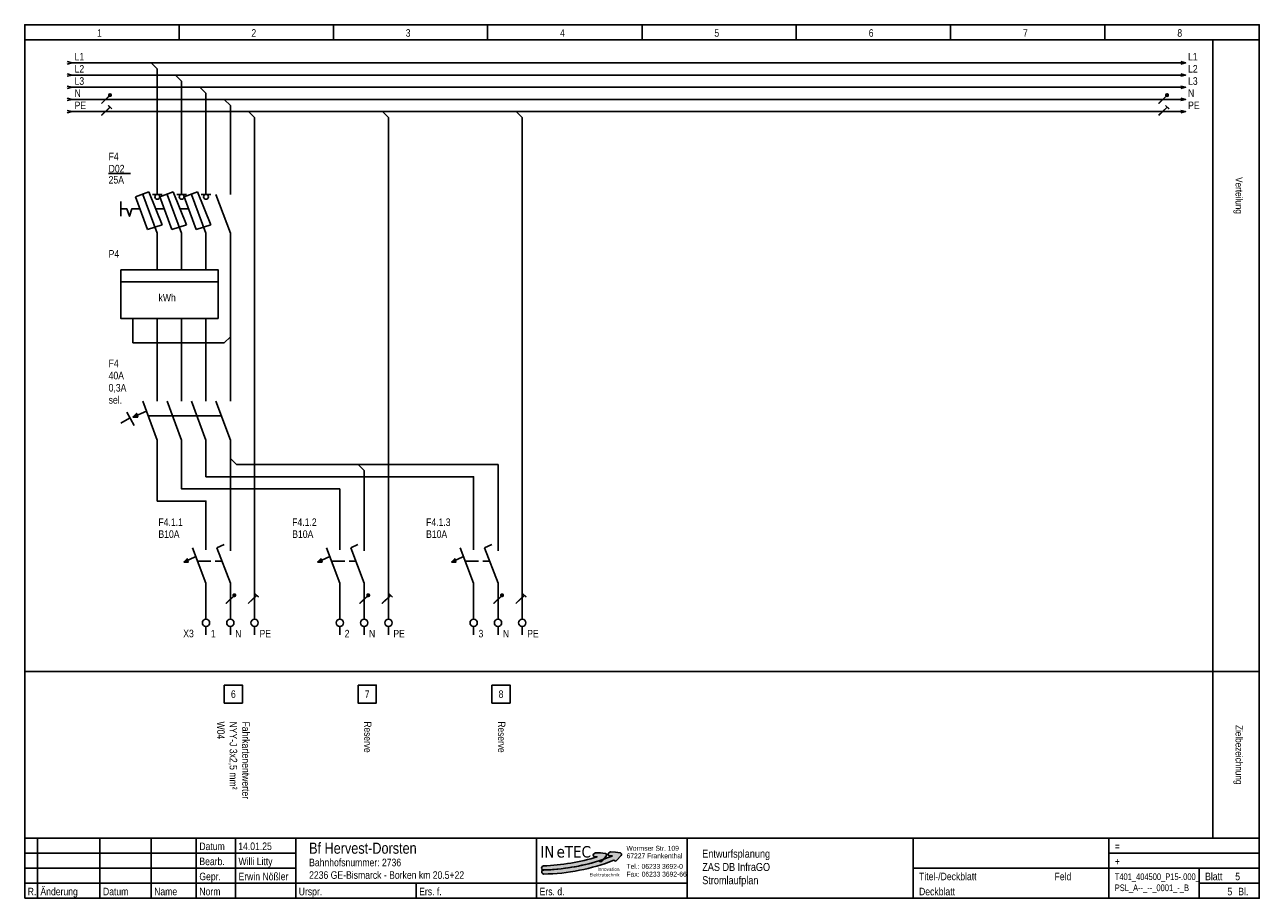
# Model space of a CAD drawing. Header units: millimetres. Extents: x 0 to 1597, y 0 to 198.
# Tile 5 of 5: x 1318 to 1597, y 0 to 198. Entities that reach past the tile are written whole.
import ezdxf
from ezdxf.enums import TextEntityAlignment as Align

# ---------------------------------------------------------------- set-up
doc = ezdxf.new("R2010")
doc.units = ezdxf.units.MM
doc.linetypes.add('Strich', pattern=[4, 3, -1])
for name, color, linetype in [('Elektro_neu', 7, 'Continuous'), ('Elektro_neu_Text', 7, 'Continuous'), ('EPLGRAFIC', 7, 'Continuous'), ('EPLPLOTFRAME', 7, 'Continuous'), ('LAYER-01', 7, 'Continuous')]:
    doc.layers.add(name, color=color, linetype=linetype)
doc.styles.add('AN', font='ARIALN.TTF')
doc.styles.add('Logo', font='tahoma.ttf')
doc.styles.add('Logo-fett', font='tahomabd.ttf')
doc.styles.add('WSCAD_ALLGTEXT', font='ARIALN.TTF')

# ---------------------------------------------------------------- blocks, each defined once
blk = doc.blocks.new('Logo Inetec')
for color, points in [(90, [(43.67, 12.55, 0.344615), (43.74, 13.78), (43.52, 14.09, 0.217244), (42.81, 14.52), (39.7, 14.86), (36.18, 14.99), (34.94, 14.24, 0.444088), (34.66, 12.78), (35.03, 12.29), (37.28, 12.18, -0.342215), (37.37, 12.1, -0.063568), (-0.16, 5.73, 0.983458), (-0.06, 2.84, 0.065458), (38.52, 9.23), (39.19, 8.78, 0.373877), (40.5, 8.96)]), (170, [(54.12, 12.99, 0.344615), (54.21, 14.22), (54, 14.53, 0.217244), (53.29, 14.97), (50.19, 15.35), (46.67, 15.53), (45.41, 14.78, 0.444088), (45.11, 13.33), (45.48, 12.84), (47.73, 12.7, -0.397051), (47.82, 12.6, -0.087945), (-0.06, 2.9, 0.983458), (0.01, 0, 0.089874), (48.96, 9.71), (49.6, 9.28, 0.373877), (50.9, 9.44)])]:
    blk.add_hatch(color=color).paths.add_polyline_path(points)
at = {"color": 90}
blk.add_lwpolyline([(37.38, 12.09, 0.397051), (37.28, 12.18), (35.03, 12.29), (34.66, 12.78, -0.444088), (34.94, 14.24), (36.18, 14.99), (39.7, 14.86), (42.81, 14.52, -0.217244), (43.52, 14.09), (43.74, 13.78, -0.344615), (43.67, 12.55), (40.5, 8.96, -0.373877), (39.19, 8.78), (38.52, 9.23, -0.065458), (-0.06, 2.84, -0.983458), (-0.16, 5.73, 0.063568), (37.37, 12.1)], format="xyb", dxfattribs=at)
at = {"color": 170}
blk.add_lwpolyline([(47.82, 12.6, -0.087945), (-0.06, 2.9, 0.983458), (0.01, 0, 0.089874), (48.96, 9.71), (49.6, 9.28, 0.373877), (50.9, 9.44), (54.12, 12.99, 0.344615), (54.21, 14.22), (54, 14.53, 0.217244), (53.29, 14.97), (50.19, 15.35), (46.67, 15.53), (45.41, 14.78, 0.444088), (45.11, 13.33), (45.48, 12.84), (47.73, 12.7, -0.397051)], format="xyb", close=True, dxfattribs=at)
at = {"style": 'Logo'}
for s, p in [('IN', (-2.42, 11.6)), ('TEC', (14.64, 11.6))]:
    blk.add_text(s, height=8, dxfattribs=at).set_placement(p)
at = {"color": 20, "style": 'Logo'}
blk.add_text('e', height=8, dxfattribs=at).set_placement((8.93, 11.6))
at = {"lineweight": 0, "style": 'AN', "width": 1.1}
for s, p in [('Wormser Str. 109', (57.77, 16.36)), ('67227 Frankenthal', (57.9, 11.09)), ('Tel.:', (57.84, 3.71)), ('Fax:', (57.79, -1.72)), ('06233 3692-0', (68.34, 3.71)), ('06233 3692-66', (68.42, -1.72))]:
    blk.add_text(s, height=3.4, dxfattribs=at).set_placement(p)
at = {"style": 'Logo-fett'}
for s, p in [('Elektrotechnik', (52.94, -1.64)), ('Elektrotechnik', (52.94, -1.64)), ('Innovation', (52.94, 2.27)), ('Innovation', (52.94, 2.27))]:
    blk.add_text(s, height=2.36, dxfattribs=at).set_placement(p, align=Align.RIGHT)

msp = doc.modelspace()

# ---------------------------------------------------------------- linework, layer by layer
at = {"color": 0}
for p, q in [((1586.85, 194.27), (1586.85, 13.63)), ((1317.88, 51.33), (1597.35, 51.33))]:
    msp.add_line(p, q, dxfattribs=at)
at = {"layer": 'Elektro_neu'}
for p, q in [((1358.92, 79.33), (1358.92, 81.35)), ((1364.43, 79.33), (1364.43, 81.35)), ((1389.21, 79.33), (1389.21, 81.35)), ((1419.51, 79.33), (1419.51, 81.35)), ((1425.02, 79.33), (1425.02, 81.35)), ((1355.9, 79.33), (1358.92, 71.28)), ((1361.4, 79.33), (1363.01, 80.09)), ((1361.4, 79.33), (1364.43, 71.28)), ((1386.19, 79.33), (1389.21, 71.28)), ((1391.7, 79.33), (1393.3, 80.09)), ((1391.7, 79.33), (1394.72, 71.28)), ((1416.49, 79.33), (1419.51, 71.28)), ((1422, 79.33), (1423.6, 80.09)), ((1422, 79.33), (1425.02, 71.28)), ((1353.88, 76.06), (1356.65, 77.32)), ((1384.18, 76.06), (1386.95, 77.32)), ((1414.47, 76.06), (1417.24, 77.32))]:
    msp.add_line(p, q, dxfattribs=at)
at = {"layer": 'Elektro_neu', "linetype": 'Strich'}
for p, q in [((1357.03, 76.31), (1362.54, 76.31)), ((1387.32, 76.31), (1392.83, 76.31)), ((1417.62, 76.31), (1423.13, 76.31))]:
    msp.add_line(p, q, dxfattribs=at)
at = {"layer": 'Elektro_neu', "linetype": 'ByBlock', "ltscale": 5}
for points in [[(1327.52, 189.31), (1328.62, 189.03), (1327.52, 188.76)], [(1346.52, 189.03), (1328.62, 189.03)], [(1347.9, 187.66), (1346.52, 189.03), (1347.9, 189.03), (1349.28, 189.03)], [(1347.9, 187.66), (1347.9, 161.49)], [(1580.67, 189.03), (1349.28, 189.03)], [(1579.56, 189.31), (1580.67, 189.03), (1579.56, 188.76)], [(1327.52, 186.55), (1328.62, 186.28), (1327.52, 186)], [(1352.03, 186.28), (1328.62, 186.28)], [(1353.41, 184.9), (1352.03, 186.28), (1353.41, 186.28), (1354.79, 186.28)], [(1353.41, 184.9), (1353.41, 161.49)], [(1580.67, 186.28), (1354.79, 186.28)], [(1579.56, 186.55), (1580.67, 186.28), (1579.56, 186)], [(1327.52, 183.8), (1328.62, 183.52), (1327.52, 183.25)], [(1357.54, 183.52), (1328.62, 183.52)], [(1358.92, 182.15), (1357.54, 183.52), (1358.92, 183.52), (1360.29, 183.52)], [(1358.92, 182.15), (1358.92, 161.49)], [(1580.67, 183.52), (1360.29, 183.52)], [(1579.56, 183.8), (1580.67, 183.52), (1579.56, 183.25)], [(1327.52, 181.05), (1328.62, 180.77), (1327.52, 180.5)], [(1363.05, 180.77), (1328.62, 180.77)], [(1364.43, 179.39), (1363.05, 180.77), (1364.43, 180.77), (1365.8, 180.77)], [(1364.43, 179.39), (1364.43, 159.24)], [(1580.67, 180.77), (1365.8, 180.77)], [(1579.56, 181.05), (1580.67, 180.77), (1579.56, 180.5)], [(1327.52, 178.29), (1328.62, 178.02), (1327.52, 177.74)], [(1368.56, 178.02), (1328.62, 178.02)], [(1369.93, 176.64), (1368.56, 178.02), (1369.93, 178.02), (1371.31, 178.02)], [(1369.93, 176.64), (1369.93, 65.1)], [(1398.85, 178.02), (1371.31, 178.02)], [(1400.23, 176.64), (1398.85, 178.02), (1400.23, 178.02), (1401.61, 178.02)], [(1400.23, 176.64), (1400.23, 65.1)], [(1429.15, 178.02), (1401.61, 178.02)], [(1430.52, 176.64), (1429.15, 178.02), (1430.52, 178.02), (1431.9, 178.02)], [(1430.52, 176.64), (1430.52, 65.1)], [(1580.67, 178.02), (1431.9, 178.02)], [(1579.56, 178.29), (1580.67, 178.02), (1579.56, 177.74)], [(1336.88, 163.97), (1341.84, 163.97)], [(1342.94, 158.74), (1345.97, 159.84)], [(1349, 152.4), (1345.97, 159.84)], [(1347.9, 159.29), (1347.9, 161.49)], [(1348.45, 158.74), (1351.48, 159.84)], [(1354.51, 152.4), (1351.48, 159.84)], [(1353.41, 159.29), (1353.41, 161.49)], [(1353.96, 158.74), (1356.99, 159.84)], [(1360.02, 152.4), (1356.99, 159.84)], [(1358.92, 159.29), (1358.92, 161.49)], [(1339.64, 157.64), (1339.64, 154.33)], [(1345.7, 151.3), (1342.94, 158.74)], [(1344.6, 159.29), (1347.9, 150.48)], [(1349, 159.29), (1346.8, 159.29)], [(1351.21, 151.3), (1348.45, 158.74)], [(1350.1, 159.29), (1353.41, 150.48)], [(1354.51, 159.29), (1352.31, 159.29)], [(1356.71, 151.3), (1353.96, 158.74)], [(1355.61, 159.29), (1358.92, 150.48)], [(1360.02, 159.29), (1357.82, 159.29)], [(1361.12, 159.29), (1364.43, 150.48)], [(1339.64, 155.98), (1341.02, 155.98), (1341.57, 154.33), (1342.12, 155.98), (1343.77, 155.98)], [(1347.63, 155.98), (1349.55, 155.98)], [(1353.13, 155.98), (1355.06, 155.98)], [(1345.7, 151.3), (1349, 152.4)], [(1351.21, 151.3), (1354.51, 152.4)], [(1356.71, 151.3), (1360.02, 152.4)], [(1347.9, 150.48), (1347.9, 142.21)], [(1353.41, 150.48), (1353.41, 142.21)], [(1358.92, 150.48), (1358.92, 142.21)], [(1364.43, 150.48), (1364.43, 127.06)], [(1339.64, 142.21), (1361.67, 142.21), (1361.67, 131.2), (1339.64, 131.2), (1339.64, 142.21)], [(1339.64, 139.46), (1361.67, 139.46)], [(1342.39, 127.06), (1342.39, 131.2)], [(1347.9, 131.2), (1347.9, 114.67)], [(1353.41, 131.2), (1353.41, 114.67)], [(1358.92, 131.2), (1358.92, 114.67)], [(1342.39, 127.06), (1342.39, 125.69), (1343.77, 125.69)], [(1363.05, 125.69), (1364.43, 127.06), (1364.43, 124.31)], [(1343.77, 125.69), (1363.05, 125.69)], [(1364.43, 124.31), (1364.43, 114.67)], [(1347.9, 112.47), (1347.9, 114.67)], [(1353.41, 112.47), (1353.41, 114.67)], [(1358.92, 112.47), (1358.92, 114.67)], [(1364.43, 112.47), (1364.43, 114.67)], [(1344.6, 112.47), (1347.9, 103.65)], [(1350.1, 112.47), (1353.41, 103.65)], [(1355.61, 112.47), (1358.92, 103.65)], [(1361.12, 112.47), (1364.43, 103.65)], [(1341.02, 109.99), (1342.67, 106.96)], [(1342.39, 108.89), (1345.42, 110.26)], [(1342.39, 108.89), (1343.22, 109.71), (1343.49, 108.89), (1342.39, 108.89)], [(1345.97, 109.16), (1362.5, 109.16)], [(1341.57, 108.61), (1339.64, 107.51)], [(1347.9, 91.26), (1347.9, 103.65)], [(1353.41, 94.02), (1353.41, 103.65)], [(1358.92, 96.77), (1358.92, 103.65)], [(1364.43, 99.52), (1364.43, 103.65)], [(1364.43, 96.77), (1364.43, 99.52), (1365.8, 98.15)], [(1365.8, 98.15), (1393.34, 98.15)], [(1394.72, 96.77), (1393.34, 98.15), (1394.72, 98.15), (1396.1, 98.15)], [(1425.02, 78.59), (1425.02, 98.15), (1396.1, 98.15)], [(1358.92, 96.77), (1358.92, 95.39), (1360.29, 95.39)], [(1419.51, 78.87), (1419.51, 95.39), (1360.29, 95.39)], [(1364.43, 96.77), (1364.43, 78.59)], [(1394.72, 96.77), (1394.72, 78.59)], [(1353.41, 94.02), (1353.41, 92.64), (1354.79, 92.64)], [(1389.21, 78.87), (1389.21, 92.64), (1354.79, 92.64)], [(1347.9, 91.26), (1347.9, 89.88), (1349.28, 89.88)], [(1358.92, 78.87), (1358.92, 89.88), (1349.28, 89.88)], [(1358.92, 80.09), (1358.92, 82.29)], [(1389.21, 80.09), (1389.21, 82.29)], [(1419.51, 80.09), (1419.51, 82.29)], [(1358.92, 71.28), (1358.92, 65.1)], [(1364.43, 71.28), (1364.43, 65.1)], [(1364.43, 71.28), (1364.43, 65.1)], [(1389.21, 71.28), (1389.21, 65.1)], [(1394.72, 71.28), (1394.72, 65.1)], [(1419.51, 71.28), (1419.51, 65.1)], [(1425.02, 65.1), (1425.02, 71.28)], [(1425.02, 65.1), (1425.02, 71.28)], [(1358.92, 65.1), (1358.92, 63.17)], [(1364.43, 65.1), (1364.43, 63.17)], [(1369.93, 65.1), (1369.93, 63.17)], [(1389.21, 65.1), (1389.21, 63.17)], [(1394.72, 65.1), (1394.72, 63.17)], [(1400.23, 65.1), (1400.23, 63.17)], [(1419.51, 65.1), (1419.51, 63.17)], [(1425.02, 65.1), (1425.02, 63.17)], [(1430.52, 65.1), (1430.52, 63.17)], [(1358.92, 61.52), (1358.92, 59.59)], [(1364.43, 61.52), (1364.43, 59.59)], [(1369.93, 61.52), (1369.93, 59.59)], [(1389.21, 61.52), (1389.21, 59.59)], [(1394.72, 61.52), (1394.72, 59.59)], [(1400.23, 61.52), (1400.23, 59.59)], [(1419.51, 61.52), (1419.51, 59.59)], [(1425.02, 61.52), (1425.02, 59.59)], [(1430.52, 61.52), (1430.52, 59.59)]]:
    msp.add_lwpolyline(points, dxfattribs=at)
at = {"layer": 'Elektro_neu'}
for points in [[(1353.88, 76.06), (1354.64, 76.82), (1354.89, 76.06), (1353.88, 76.06)], [(1384.18, 76.06), (1384.93, 76.82), (1385.18, 76.06), (1384.18, 76.06)], [(1414.47, 76.06), (1415.23, 76.82), (1415.48, 76.06), (1414.47, 76.06)]]:
    msp.add_lwpolyline(points, dxfattribs=at)
at = {"layer": 'Elektro_neu', "linetype": 'ByBlock', "ltscale": 5}
for centre, radius in [((1347.9, 158.74), 0.551), ((1353.41, 158.74), 0.551), ((1358.92, 158.74), 0.551), ((1358.92, 62.34), 0.826), ((1364.43, 62.34), 0.826), ((1369.93, 62.34), 0.826), ((1389.21, 62.34), 0.826), ((1394.72, 62.34), 0.826), ((1400.23, 62.34), 0.826), ((1419.51, 62.34), 0.826), ((1425.02, 62.34), 0.826), ((1430.52, 62.34), 0.826)]:
    msp.add_circle(centre, radius, dxfattribs=at)
at = {"layer": 'Elektro_neu_Text'}
for points in [[(1363.07, 48.25), (1367.16, 48.25), (1367.16, 44.16), (1363.07, 44.16)], [(1393.36, 48.25), (1397.45, 48.25), (1397.45, 44.16), (1393.36, 44.16)], [(1423.66, 48.25), (1427.75, 48.25), (1427.75, 44.16), (1423.66, 44.16)]]:
    msp.add_lwpolyline(points, close=True, dxfattribs=at)
at = {"layer": 'EPLPLOTFRAME', "color": 3}
for p, q in [((1352.81, 197.67), (1352.81, 194.27)), ((1387.75, 197.67), (1387.75, 194.27)), ((1422.68, 197.67), (1422.68, 194.27)), ((1457.62, 197.67), (1457.62, 194.27)), ((1492.55, 194.27), (1492.55, 197.67)), ((1527.48, 194.27), (1527.48, 197.67)), ((1562.42, 194.27), (1562.42, 197.67)), ((1317.88, 194.27), (1597.35, 194.27)), ((1317.88, 13.63), (1597.35, 13.63)), ((1320.76, 0), (1320.76, 13.63)), ((1334.92, 0), (1334.92, 13.63)), ((1346.51, 0), (1346.51, 13.63)), ((1356.73, 0), (1356.73, 13.63)), ((1365.59, 0), (1365.59, 13.63)), ((1379.23, 0), (1379.23, 13.63)), ((1433.76, 0), (1433.76, 13.63)), ((1467.84, 0), (1467.84, 13.63)), ((1518.96, 0), (1518.96, 13.63)), ((1563.27, 13.63), (1563.27, 6.82)), ((1317.88, 10.22), (1379.23, 10.22)), ((1597.35, 10.22), (1563.27, 10.22)), ((1317.88, 6.82), (1379.23, 6.82)), ((1518.96, 6.82), (1597.35, 6.82)), ((1563.27, 0), (1563.27, 6.82)), ((1583.72, 0), (1583.72, 6.82)), ((1317.88, 3.41), (1467.84, 3.41)), ((1406.49, 0), (1406.49, 3.41)), ((1583.72, 3.41), (1597.35, 3.41))]:
    msp.add_line(p, q, dxfattribs=at)
msp.add_lwpolyline([(1317.88, 0), (1317.88, 197.67), (1597.35, 197.67), (1597.35, 0), (1317.88, 0)], close=True, dxfattribs=at)
at = {"layer": 'LAYER-01'}
for p, q in [((1337.18, 181.74), (1335.24, 179.88)), ((1337.23, 181.7), (1335.29, 179.84)), ((1576.47, 181.74), (1574.53, 179.88)), ((1576.52, 181.7), (1574.58, 179.84)), ((1337.18, 179.04), (1335.24, 177.19)), ((1337.23, 179.01), (1335.29, 177.15)), ((1336.79, 179.41), (1337.57, 178.67)), ((1336.84, 179.38), (1337.62, 178.63)), ((1576.47, 179.04), (1574.53, 177.19)), ((1576.52, 179.01), (1574.58, 177.15)), ((1576.08, 179.41), (1576.86, 178.67)), ((1576.13, 179.38), (1576.91, 178.63)), ((1365.35, 68.58), (1363.4, 66.72)), ((1365.4, 68.54), (1363.45, 66.69)), ((1370.38, 68.58), (1368.44, 66.72)), ((1370.43, 68.54), (1368.49, 66.69)), ((1369.99, 68.95), (1370.77, 68.21)), ((1370.04, 68.91), (1370.82, 68.17)), ((1395.64, 68.58), (1393.7, 66.72)), ((1395.69, 68.54), (1393.75, 66.69)), ((1400.68, 68.58), (1398.74, 66.72)), ((1400.73, 68.54), (1398.79, 66.69)), ((1400.29, 68.95), (1401.07, 68.21)), ((1400.34, 68.91), (1401.12, 68.17)), ((1425.94, 68.58), (1424, 66.72)), ((1425.99, 68.54), (1424.05, 66.69)), ((1430.98, 68.58), (1429.03, 66.72)), ((1431.03, 68.54), (1429.08, 66.69)), ((1430.59, 68.95), (1431.36, 68.21)), ((1430.64, 68.91), (1431.41, 68.17))]:
    msp.add_line(p, q, dxfattribs=at)
at = {"layer": 'LAYER-01', "const_width": 0.461}
for points in [[(1336.96, 181.78, 1), (1337.41, 181.69, 1)], [(1576.24, 181.78, 1), (1576.7, 181.69, 1)], [(1365.12, 68.62, 1), (1365.57, 68.54, 1)], [(1395.42, 68.62, 1), (1395.87, 68.54, 1)], [(1425.71, 68.62, 1), (1426.16, 68.54, 1)]]:
    msp.add_lwpolyline(points, format="xyb", close=True, dxfattribs=at)
at = {"layer": 'LAYER-01'}
for centre, start, end in [((1337.23, 181.7), 169.1227, 349.1227), ((1337.23, 181.7), 349.1227, 169.1227), ((1576.52, 181.7), 349.1227, 169.1227), ((1576.52, 181.7), 169.1227, 349.1227), ((1365.4, 68.54), 349.1227, 169.1227), ((1365.4, 68.54), 169.1227, 349.1227), ((1395.69, 68.54), 169.1227, 349.1227), ((1395.69, 68.54), 349.1227, 169.1227), ((1425.99, 68.54), 349.1227, 169.1227), ((1425.99, 68.54), 169.1227, 349.1227)]:
    msp.add_arc(centre, 0.23, start, end, dxfattribs=at)

# ---------------------------------------------------------------- block references
at = {"layer": 'EPLGRAFIC', "xscale": 0.3237763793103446, "yscale": 0.3237763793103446, "zscale": 0.3237763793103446}
msp.add_blockref('Logo Inetec', (1435.39, 5.47), dxfattribs=at)

# ---------------------------------------------------------------- texts
at = {"color": 7, "style": 'AN'}
for s, height, p in [('Verteilung', 1.615, (1591.97, 159.02)), ('Zielbezeichnung', 1.6154, (1591.97, 32.48))]:
    msp.add_text(s, height=height, rotation=270, dxfattribs=at).set_placement(p, align=Align.CENTER)
at = {"style": 'WSCAD_ALLGTEXT'}
for p in [(1394.72, 40.01), (1425.02, 40.01)]:
    msp.add_text('Reserve', height=1.652, rotation=270, dxfattribs=at).set_placement(p)
at = {"layer": 'Elektro_neu', "linetype": 'ByBlock', "ltscale": 5, "style": 'WSCAD_ALLGTEXT'}
for s, height, p in [('L1', 1.704, (1329.17, 189.58)), ('L1', 1.704, (1581.22, 189.58)), ('L2', 1.704, (1329.17, 186.83)), ('L2', 1.704, (1581.22, 186.83)), ('L3', 1.704, (1329.17, 184.08)), ('L3', 1.704, (1581.22, 184.08)), ('N', 1.7, (1329.17, 181.32)), ('N', 1.7, (1581.22, 181.32)), ('PE', 1.704, (1329.17, 178.57)), ('PE', 1.704, (1581.22, 178.57)), ('F4', 1.704, (1336.88, 167)), ('D02', 1.704, (1336.88, 164.25)), ('25A', 1.704, (1336.88, 161.74)), ('P4', 1.704, (1336.88, 144.97)), ('kWh', 1.704, (1348.18, 135.05)), ('F4', 1.704, (1336.88, 120.18)), ('40A', 1.704, (1336.88, 117.43)), ('0,3A', 1.704, (1336.88, 114.67)), ('sel.', 1.704, (1336.88, 111.92)), ('F4.1.1', 1.704, (1348.15, 84.25)), ('F4.1.2', 1.704, (1378.44, 84.25)), ('F4.1.3', 1.704, (1408.74, 84.25)), ('B10A', 1.704, (1348.15, 81.55)), ('B10A', 1.704, (1378.44, 81.55)), ('B10A', 1.704, (1408.74, 81.55)), ('1', 1.7, (1360.02, 59.04)), ('N', 1.7, (1365.53, 59.04)), ('PE', 1.704, (1371.04, 59.04)), ('2', 1.7, (1390.31, 59.04)), ('N', 1.7, (1395.82, 59.04)), ('PE', 1.704, (1401.33, 59.04)), ('3', 1.7, (1420.61, 59.04)), ('N', 1.7, (1426.12, 59.04)), ('PE', 1.704, (1431.63, 59.04))]:
    msp.add_text(s, height=height, dxfattribs=at).set_placement(p)
msp.add_text('X3', height=1.704, dxfattribs=at).set_placement((1356.16, 59.07), align=Align.RIGHT)
at = {"layer": 'Elektro_neu', "color": 10, "insert": (1365.11, 40.01), "char_height": 1.7041, "width": 21.3666, "attachment_point": 4, "rotation": 270, "style": 'WSCAD_ALLGTEXT'}
msp.add_mtext('Fahrkartenentwerter\\PNYY-J 3x2,5 mm²\\PW04', dxfattribs=at)
at = {"layer": 'Elektro_neu_Text', "style": 'AN'}
for s, p in [('6', (1365.11, 46.2)), ('7', (1395.41, 46.2)), ('8', (1425.7, 46.2))]:
    msp.add_text(s, height=1.7, dxfattribs=at).set_placement(p, align=Align.MIDDLE_CENTER)
at = {"layer": 'EPLPLOTFRAME', "color": 3, "style": 'AN'}
for s, p in [('1', (1335.35, 194.95)), ('2', (1370.28, 194.95)), ('3', (1405.21, 194.95)), ('4', (1440.15, 194.95)), ('5', (1475.08, 194.95)), ('6', (1510.02, 194.95)), ('7', (1544.95, 194.95)), ('8', (1579.88, 194.95))]:
    msp.add_text(s, height=1.7, dxfattribs=at).set_placement(p, align=Align.RIGHT)
for s, height, p in [('Datum', 1.704, (1357.42, 10.91)), ('=', 1.7, (1564.63, 10.91)), ('Bearb.', 1.704, (1357.42, 7.5)), ('+', 1.7, (1564.63, 7.5)), ('Gepr.', 1.704, (1357.42, 4.09)), ('Feld', 1.704, (1551, 4.09)), ('Blatt', 1.704, (1585.08, 4.09)), ('Änderung', 1.704, (1321.44, 0.68)), ('R.', 1.704, (1318.56, 0.68)), ('Datum', 1.704, (1335.6, 0.68)), ('Name', 1.704, (1347.19, 0.68)), ('Norm', 1.704, (1357.42, 0.68)), ('Urspr.', 1.704, (1379.91, 0.68)), ('Ers. f.', 1.704, (1407.17, 0.68)), ('Ers. d.', 1.704, (1434.44, 0.68)), ('Bl.', 1.704, (1592.58, 0.68))]:
    msp.add_text(s, height=height, dxfattribs=at).set_placement(p)
at = {"layer": 'EPLPLOTFRAME', "color": 2, "style": 'AN'}
for s, height, p in [('14.01.25', 1.704, (1366.22, 10.92)), ('Bf Hervest-Dorsten', 2.5, (1382.26, 10.09)), ('Willi Litty', 1.7041, (1366.28, 7.5)), ('Bahnhofsnummer: 2736', 1.7041, (1382.26, 7.25)), ('Erwin Nößler', 1.7041, (1366.28, 4.09)), ('2236 GE-Bismarck - Borken km 20.5+22', 1.7041, (1382.26, 4.41)), ('Titel-/Deckblatt', 1.7041, (1520.33, 4.09)), ('5', 1.7, (1591.9, 4.09)), ('Deckblatt', 1.704, (1520.33, 0.68))]:
    msp.add_text(s, height=height, dxfattribs=at).set_placement(p)
msp.add_text('5', height=1.7, dxfattribs=at).set_placement((1591.22, 0.68), align=Align.RIGHT)
at = {"layer": 'EPLPLOTFRAME', "color": 2, "insert": (1471.25, 6.82), "char_height": 1.8, "attachment_point": 4, "style": 'AN'}
msp.add_mtext('Entwurfsplanung\\PZAS DB InfraGO\\PStromlaufplan', dxfattribs=at)
at = {"layer": 'EPLPLOTFRAME', "color": 2, "insert": (1564.63, 3.41), "char_height": 1.5, "width": 18.6831, "attachment_point": 4, "style": 'AN'}
msp.add_mtext('\\W0.95;T401_404500_P15-.000_\\PPSL_A--_--_0001_-_B', dxfattribs=at)

doc.saveas('drawing.dxf')
